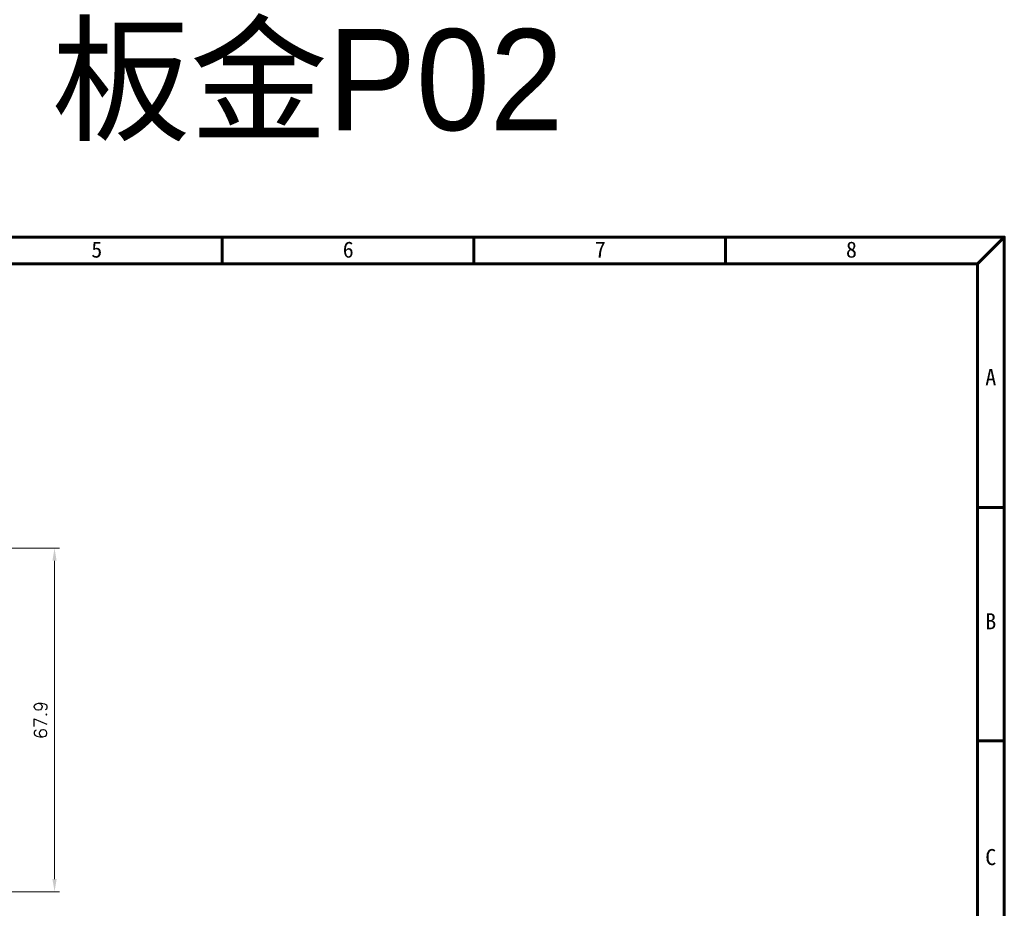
# Model space of a CAD drawing. Header units: inches. Extents: x 0 to 5766, y -2164 to 1330.
# Tile 202 of 217: x 5033 to 5227, y -45 to 131. Entities that reach past the tile are written whole.
import ezdxf

# ---------------------------------------------------------------- set-up
doc = ezdxf.new("R2010")
doc.units = ezdxf.units.IN
doc.header["$MEASUREMENT"] = 0
doc.layers.add('AM_5', color=3, linetype='Continuous', lineweight=15)
doc.layers.add('BORDER', color=7, linetype='Continuous')
doc.styles.get("Standard").update_dxf_attribs({"font": 'arial.ttf'})
doc.styles.add('尺寸標註', font='romans.shx', dxfattribs={"bigfont": 'CHINESET.SHX'})
doc.styles.add('標題欄', font='txt')
doc.dimstyles.new('CNS1$0', dxfattribs={"dimtxt": 2.5, "dimasz": 2.5, "dimexe": 1, "dimexo": 1, "dimgap": 1.5, "dimtad": 1, "dimtoh": 1, "dimdec": 1, "dimdsep": 46, "dimtxsty": '尺寸標註', "dimcen": 0, "dimclrd": 2, "dimclre": 2, "dimclrt": 1, "dimadec": 0, "dimazin": 2, "dimtp": 0.1, "dimtm": 0.1, "dimtfac": 0.71, "dimtdec": 1, "dimtmove": 0, "dimatfit": 0, "dimfxl": 0, "dimlwd": 13, "dimlwe": 13, "dimarcsym": 0})

# ---------------------------------------------------------------- blocks, each defined once
blk = doc.blocks.new('A4-英文圖框-橫式')
at = {"layer": 'BORDER', "color": 123, "linetype": 'Continuous', "lineweight": 60, "ltscale": 25.4}
for p, q in [((2400.45, 183.5), (2400.45, 188.79)), ((2450.2, 183.5), (2450.2, 188.79)), ((2499.95, 183.5), (2499.95, 188.79)), ((2549.79, 183.5), (2555.09, 188.79)), ((2151.7, 183.5), (2549.79, 183.5)), ((2549.79, 183.5), (2549.79, -95.06)), ((2549.79, 135.31), (2555.09, 135.31)), ((2549.79, 89.23), (2555.09, 89.23))]:
    blk.add_line(p, q, dxfattribs=at)
blk.add_lwpolyline([(2151.7, 188.79), (2555.09, 188.79), (2555.09, -95.06), (2151.7, -95.06)], close=True, dxfattribs=at)
at = {"color": 60, "style": '標題欄'}
for s, p in [('5', (2374.61, 184.72)), ('6', (2424.32, 184.72)), ('7', (2474.15, 184.72)), ('8', (2523.79, 184.72)), ('A', (2551.33, 159.51)), ('B', (2551.33, 111.26)), ('C', (2551.33, 64.66))]:
    blk.add_text(s, height=3.18, dxfattribs=at).set_placement(p)
at = {"color": 3, "style": '標題欄'}
for s, p in [('7', (2474.15, 184.72)), ('A', (2551.33, 159.51)), ('B', (2551.33, 111.26)), ('C', (2551.33, 64.66))]:
    blk.add_text(s, height=3.18, dxfattribs=at).set_placement(p)
blk = doc.blocks.new('*D483')
at = {"layer": 'AM_5', "color": 2, "lineweight": 13}
for p, q in [((5010.14, 26.44), (5040.54, 26.44)), ((5039.54, 23.94), (5039.54, -38.97)), ((5023.53, -41.47), (5040.54, -41.47))]:
    blk.add_line(p, q, dxfattribs=at)
at = {"layer": 'AM_5', "color": 2}
for points in [[(5039.12, 23.94), (5039.95, 23.94), (5039.54, 26.44)], [(5039.12, -38.97), (5039.95, -38.97), (5039.54, -41.47)]]:
    blk.add_solid(points, dxfattribs=at)
at = {"layer": 'Defpoints', "color": 0}
for p in [(5009.14, 26.44), (5022.53, -41.47), (5039.54, -41.47)]:
    blk.add_point(p, dxfattribs=at)
at = {"layer": 'AM_5', "color": 1, "insert": (5036.79, -7.52), "char_height": 2.5, "attachment_point": 5, "rotation": 90, "style": '尺寸標註'}
blk.add_mtext('67.9', dxfattribs=at)

msp = doc.modelspace()

# ---------------------------------------------------------------- block references
msp.add_blockref('A4-英文圖框-橫式', (2672.19, -100.866))

# ---------------------------------------------------------------- texts
at = {"color": 7, "insert": (5025.582, 117.928), "char_height": 20, "attachment_point": 5}
msp.add_mtext_dynamic_manual_height_columns('{\\fPMingLiU|b0|i0|c136|p18;右折WR + 板金P02}', width=252.6866, gutter_width=12.5, heights=[0], dxfattribs=at)

# ---------------------------------------------------------------- dimensions: what is measured, and where the dimension line sits
at = {"layer": 'AM_5'}
dim = msp.add_linear_dim(base=(5039.536, -41.471), p1=(5009.136, 26.441), p2=(5022.526, -41.471), angle=90, dimstyle='CNS1$0', override={"dimpost": ''}, dxfattribs=at)
dim.commit()
dim.dimension.update_dxf_attribs({"geometry": '*D483', "text_midpoint": (5036.786, -7.515)})

doc.saveas('drawing.dxf')
